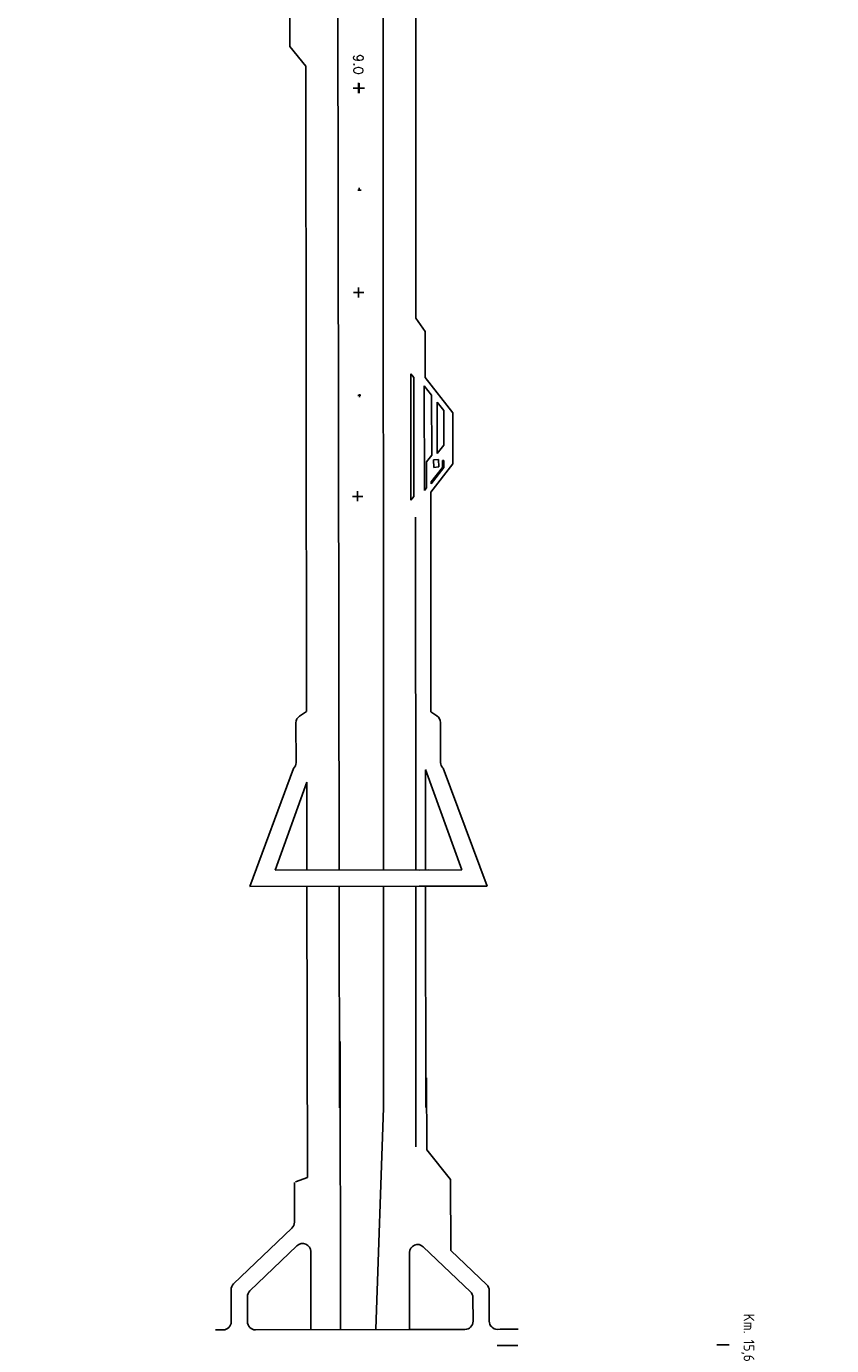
# Model space of a CAD drawing. Header units: metres. Extents: x 361 to 18396, y -7433 to 4904.
# Tile 12 of 30: x 6471 to 7718, y -866 to 1177. Entities that reach past the tile are written whole.
import ezdxf

# ---------------------------------------------------------------- set-up
doc = ezdxf.new("R2010")
doc.units = ezdxf.units.M
for name, color, linetype in [('ONDERGROND', 7, 'Continuous'), ('Tekenwerk', 7, 'Continuous'), ('VBL-XX-STROOIBASIS', 7, 'Continuous'), ('VMH-XX-LEIDEN1', 7, 'Continuous')]:
    doc.layers.add(name, color=color, linetype=linetype)
doc.styles.add('ISO', font='ISO.SHX')
doc.styles.add('SASBO', font='TXT.SHX')

msp = doc.modelspace()

# ---------------------------------------------------------------- linework, layer by layer
at = {"layer": 'ONDERGROND', "color": 7, "extrusion": (-0.0404948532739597, 0.01245106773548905, 0.999102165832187)}
for p, q in [((7073.862908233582, 1317.528662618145, 181985473.8726104), (7074.097327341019, 724.7383093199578, 181985481.2696177)), ((7023.354978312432, 1295.562449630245, 181985457.8452448), (7023.918489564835, -129.4068331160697, 181985475.6264176)), ((6986.181441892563, 1088.983661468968, 181985458.9129929), (6986.229068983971, 1073.212862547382, 181985459.111463)), ((6994.609535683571, 1080.856335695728, 181985459.3558788), (6978.327835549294, 1080.7988708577, 181985458.6966775)), ((6989.20525406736, 923.1386339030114, 181985461.1023552), (6984.437997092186, 923.1218104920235, 181985460.9093419)), ((6986.31744479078, 926.6097550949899, 181985460.9420505), (6986.430115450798, 922.1804564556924, 181985461.0018163)), ((6993.744103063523, 764.5273035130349, 181985463.2629755), (6977.462405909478, 764.4698416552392, 181985462.6037741)), ((6985.316012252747, 772.6546322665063, 181985462.8200896), (6985.363639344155, 756.8838273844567, 181985463.0185596)), ((7074.097330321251, 724.7383063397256, 181985467.0156525), (7088.476760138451, 704.1225557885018, 181985467.8553873)), ((7066.265396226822, 639.0254622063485, 181985467.7663899), (7070.991469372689, 633.015540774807, 181985468.0328406)), ((7070.991469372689, 633.015540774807, 181985468.0328406), (7071.082929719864, 449.0900253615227, 181985470.3286746)), ((7087.254999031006, 620.4635506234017, 181985468.8484479), (7087.33575438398, 458.0676024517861, 181985470.875541)), ((7087.254999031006, 620.4635506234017, 181985468.8484479), (7098.643840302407, 605.9809004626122, 181985469.4905382)), ((7088.586909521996, 632.8852331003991, 181985468.7476296), (7131.242508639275, 578.6421334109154, 181985471.1525056)), ((6989.035443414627, 605.6036477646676, 181985465.0526749), (6984.269709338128, 605.4798340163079, 181985464.8610569)), ((6986.811179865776, 607.297322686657, 181985464.9414158), (6986.923847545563, 602.8680240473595, 181985465.0011816)), ((7098.690114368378, 512.9259323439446, 181985470.6520887), (7098.643840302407, 605.9809004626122, 181985469.4905382)), ((7107.259489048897, 515.3079664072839, 181985470.9697304), (7107.219822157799, 595.0752293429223, 181985469.9740427)), ((7107.219822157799, 595.0752293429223, 181985469.9740427), (7117.50229691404, 581.9994931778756, 181985470.5537575)), ((7117.50229691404, 581.9994931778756, 181985470.5537575), (7117.528949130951, 528.4043198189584, 181985471.2227546)), ((7131.242511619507, 578.6421393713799, 181985471.1525058), (7131.281946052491, 499.3408983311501, 181985472.1423764)), ((7090.569416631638, 502.5698398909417, 181985470.452007), (7098.690114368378, 512.9259323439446, 181985470.6520887)), ((7107.259489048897, 515.3079664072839, 181985470.9697304), (7117.528949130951, 528.4043198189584, 181985471.2227546)), ((7090.569416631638, 502.5698398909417, 181985470.452007), (7090.589482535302, 462.2169887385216, 181985470.9557077)), ((7097.13859950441, 455.7988648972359, 181985471.3011366), (7131.281949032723, 499.3408923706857, 181985472.1423764)), ((7098.027581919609, 471.7025851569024, 181985471.1389711), (7115.500656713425, 493.985504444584, 181985471.5694815)), ((7098.029063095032, 468.7256669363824, 181985471.1761305), (7117.546249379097, 493.6153804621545, 181985471.6570044)), ((7115.495339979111, 504.6781813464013, 181985471.436011), (7115.500656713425, 493.985504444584, 181985471.5694815)), ((7117.540679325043, 504.8177426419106, 181985471.5171716), (7117.546249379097, 493.6153804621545, 181985471.6570044)), ((7098.029063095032, 468.7256669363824, 181985471.1761305), (7098.027581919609, 471.7025851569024, 181985471.1389711)), ((6983.695138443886, 457.2839831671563, 181985466.6846236), (6983.742762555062, 441.513181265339, 181985466.8830936)), ((7087.33575438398, 458.0676024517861, 181985470.875541), (7090.589482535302, 462.2169887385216, 181985470.9557077)), ((6992.123229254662, 449.1566544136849, 181985467.1275095), (6975.841529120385, 449.099189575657, 181985466.4683079)), ((7066.567985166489, 443.3322494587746, 181985470.2174334), (7071.082929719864, 449.0900253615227, 181985470.3286746)), ((7073.678485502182, 416.8157314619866, 181985468.0534016), (7073.894451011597, -129.304199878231, 181985474.8680422)), ((7023.928455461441, -154.6048904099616, 181985475.9408462), (7024.063963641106, -497.2666228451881, 181985480.2166771)), ((7073.904416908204, -154.5022601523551, 181985475.1824708), (7074.063960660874, -557.9396063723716, 181985480.216677)), ((7024.063963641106, -497.2666228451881, 181985480.2166771), (7012.201428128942, -840.0497069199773))]:
    msp.add_line(p, q, dxfattribs=at)
at = {"layer": 'ONDERGROND', "color": 7, "ltscale": 2, "extrusion": (-0.0404948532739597, 0.01245106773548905, 0.999102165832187)}
for p, q in [((6953.141118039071, 1294.234604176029, 181985455.0159376), (6955.342639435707, -129.5476639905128, 181985472.8487082)), ((6903.488665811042, 1114.850946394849, 181985457.8306536), (6904.962561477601, 116.2218576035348, 181985469.7694946)), ((7088.476760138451, 704.1225557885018, 181985467.8553873), (7088.586909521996, 632.8852331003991, 181985468.7476296)), ((7066.265396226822, 639.0254622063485, 181985467.7663899), (7066.567985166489, 443.3322494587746, 181985470.2174334)), ((7089.052001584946, 26.02636867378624, 181985476.3293114), (7089.292130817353, -129.2725885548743, 181985478.2744194)), ((6905.132184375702, 6.524062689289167, 181985471.1434515), (6905.342734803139, -129.6503419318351, 181985472.8490264)), ((6905.381704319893, -154.84833664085, 181985473.1646292), (6906.077898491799, -605.1071638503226, 181985478.8040883)), ((6955.381602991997, -154.7456557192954, 181985473.1643112), (6955.911658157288, -497.5460345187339, 181985477.4578614)), ((7089.33109139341, -154.4705773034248, 181985478.5900227), (7089.860726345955, -496.9968671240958, 181985482.8801398)), ((7090.802137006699, -450.7838333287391, 181985490.5057197), (7090.974844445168, -562.4836916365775, 181985491.9047523))]:
    msp.add_line(p, q, dxfattribs=at)
at = {"layer": 'ONDERGROND', "color": 7, "linetype": 'Continuous', "extrusion": (-0.0404948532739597, 0.01245106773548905, 0.999102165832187)}
for p, q in [((7109.343595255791, 506.3288395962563, 181985471.1661021), (7101.363025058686, 505.6875502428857, 181985470.8506317)), ((7101.363025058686, 505.6875502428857, 181985470.8506317), (7101.83391367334, 493.6067586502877, 181985471.0202711)), ((7101.83391367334, 493.6067586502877, 181985471.0202711), (7110.025660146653, 494.6978455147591, 181985471.3386955)), ((7110.025660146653, 494.6978455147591, 181985471.3386955), (7109.343595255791, 506.3288395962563, 181985471.1661021)), ((7117.540679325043, 504.8177426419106, 181985471.5171716), (7115.495339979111, 504.6781813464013, 181985471.436011))]:
    msp.add_line(p, q, dxfattribs=at)
at = {"layer": 'ONDERGROND', "color": 7}
msp.add_line((7097.138605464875, 115.7408153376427, 91432491.00789484), (7097.138602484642, 455.7988499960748, 91432491.00789475), dxfattribs=at)
at = {"layer": 'ONDERGROND', "color": 7, "ltscale": 2, "extrusion": (-0.04049485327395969, 0.01245106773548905, 0.999102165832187)}
for p, q in [((6894.083670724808, 109.0531533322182, 181985467.3923013), (6904.962558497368, 116.2218576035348, 181985467.7438983)), ((6888.413990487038, 98.50567930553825, 181985467.2939477), (6888.509289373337, 36.87470012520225, 181985468.0658709))]:
    msp.add_line(p, q, dxfattribs=at)
at = {"layer": 'ONDERGROND', "color": 7, "extrusion": (-0.04049485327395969, 0.01245106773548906, 0.999102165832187)}
for p, q in [((7106.703848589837, 109.4897871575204, 181985476.00462), (7097.138602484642, 115.7408242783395, 181985475.5390269)), ((7112.406105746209, 98.9656602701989, 181985476.3668942), (7112.501404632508, 37.3346810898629, 181985477.1388177)), ((7145.249013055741, -129.1576767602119, 181985480.5409897), (7079.206709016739, -129.2932981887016, 181985477.8659028)), ((7184.423173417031, -154.2753065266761, 181985482.4417892), (7079.245669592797, -154.4912928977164, 181985478.1815059))]:
    msp.add_line(p, q, dxfattribs=at)
at = {"layer": 'ONDERGROND', "color": 7, "ltscale": 2, "extrusion": (-0.04049485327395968, 0.01245106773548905, 0.999102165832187)}
msp.add_line((6884.626461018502, 27.75303476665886, 181985468.022172), (6817.180524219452, -155.0294632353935, 181985467.5663866), dxfattribs=at)
at = {"layer": 'ONDERGROND', "color": 7, "extrusion": (-0.04049485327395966, 0.01245106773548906, 0.999102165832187)}
for p, q in [((7089.02403806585, 26.10358351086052, 181985476.3272156), (7145.249013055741, -129.1576767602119, 181985480.5409895)), ((7116.412414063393, 28.22902255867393, 181985477.4108128), (7184.423173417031, -154.2753065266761, 181985482.4417892))]:
    msp.add_line(p, q, dxfattribs=at)
at = {"layer": 'ONDERGROND', "color": 7, "extrusion": (-0.04049485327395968, 0.01245106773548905, 0.999102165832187)}
for p, q in [((6905.13218139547, 6.524062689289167, 181985469.1178552), (6856.276760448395, -129.7511035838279, 181985468.8359802)), ((7090.974844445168, -562.4836916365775, 181985491.904752), (7127.997807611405, -608.5566604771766, 181985493.9795121)), ((6887.678493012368, -612.2196400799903, 181985484.2847203), (6906.077898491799, -605.1071608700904, 181985484.9418337)), ((7127.997807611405, -608.5566664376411, 181985493.979512), (7128.167299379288, -718.1702966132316, 181985495.3524146))]:
    msp.add_line(p, q, dxfattribs=at)
at = {"layer": 'ONDERGROND', "color": 7, "extrusion": (-0.04049485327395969, 0.01245106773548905, 0.999102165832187)}
for p, q in [((6856.276760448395, -129.7511035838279, 181985468.8359804), (7093.481157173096, -129.263984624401, 181985478.4440989)), ((6817.180524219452, -155.0294632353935, 181985467.5663866), (7093.520120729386, -154.4619793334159, 181985478.7597018)), ((6956.76552747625, -394.7214449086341, 181985484.3743854), (6957.455323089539, -840.832194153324, 181985489.9618906)), ((6885.912392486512, -612.7883279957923, 181985484.2202255), (6886.007688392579, -674.4193071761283, 181985484.9921487)), ((6791.828245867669, -770.1083028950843, 181985482.3674397), (6882.124865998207, -683.540975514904, 181985484.9484494)), ((6817.024216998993, -780.839016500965, 181985483.5223926), (6889.961049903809, -710.9145129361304, 181985485.6071961)), ((7158.798424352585, -782.1072811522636, 181985497.3907319), (7085.645816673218, -712.4827767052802, 181985493.5580869)), ((6911.257524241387, -719.9844712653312, 181985486.5834007), (6911.444530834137, -840.9266824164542, 181985488.098193)), ((7064.561487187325, -840.6122470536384, 181985494.3002951), (7064.377526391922, -721.6401482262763, 181985492.8101784)), ((7183.961052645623, -771.273147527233, 181985498.2755866), (7128.167299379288, -718.1702966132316, 181985495.352415)), ((6788.021729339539, -828.5811061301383, 181985482.9418596), (6787.945423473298, -779.2299682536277, 181985482.3237405)), ((6813.20102905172, -828.5293961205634, 181985483.9617641), (6813.14139162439, -789.9606878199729, 181985483.4786935)), ((7162.766025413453, -827.8115356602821, 181985498.1211215), (7162.709433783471, -791.212945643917, 181985497.662727)), ((7187.945325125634, -827.7598286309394, 181985499.1410255), (7187.872062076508, -780.3788149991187, 181985498.5475815)), ((6775.451562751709, -841.2059569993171, 181985482.5897092), (6763.798583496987, -841.2298882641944, 181985482.1176978)), ((6772.279075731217, -841.212471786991, 181985482.4612058), (6775.451562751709, -841.2059569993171, 181985482.5897092)), ((7064.561487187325, -840.6122470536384, 181985494.3002951), (6825.810159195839, -841.1025429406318, 181985484.6295173)), ((7150.195855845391, -840.4363835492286, 181985497.7689712), (7064.561487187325, -840.6122470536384, 181985494.3002951)), ((7200.554455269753, -840.3329724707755, 181985499.808779), (7232.921115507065, -840.2665043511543, 181985501.1198117)), ((7231.954435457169, -840.2684891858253, 181985501.080656), (7204.747218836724, -840.3243625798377, 181985499.9786096)), ((7199.920091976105, -865.5323500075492, 181985500.0971087), (7232.361973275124, -865.4657269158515, 181985501.4111883)), ((7228.864575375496, -865.472909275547, 181985501.2695237), (7199.920091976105, -865.5323500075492, 181985500.0971087))]:
    msp.add_line(p, q, dxfattribs=at)
at = {"layer": 'ONDERGROND', "color": 7, "ltscale": 2, "extrusion": (-0.04049485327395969, 0.01245106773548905, 0.999102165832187)}
msp.add_arc((-2122.345221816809, 7716523.938752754, 181821796.8045529), 12.6, 230.4490489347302, 287.1943632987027, dxfattribs=at)
at = {"layer": 'ONDERGROND', "color": 7, "extrusion": (-0.04049485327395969, 0.01245106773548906, 0.999102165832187)}
for centre, start, end in [((-2181.165394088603, 7716714.022266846, 181821796.8045528), 107.1943632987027, 163.9396793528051), ((-2129.733652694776, 7716756.316450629, 181821796.8045528), 287.1943632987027, 333.5273076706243)]:
    msp.add_arc(centre, 12.6, start, end, dxfattribs=at)
at = {"layer": 'ONDERGROND', "color": 7, "extrusion": (-0.04049485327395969, 0.01245106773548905, 0.999102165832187)}
for centre, start, end in [((-2056.01452948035, 7716518.085441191, 181821796.8045526), 60.86141828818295, 107.1943632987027), ((-1375.397507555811, 7716725.271066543, 181821804.9605656), 60.86141828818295, 107.1943632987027), ((-1339.265374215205, 7716762.830875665, 181821804.9605655), 107.1943632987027, 240.8614182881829), ((-1390.133375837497, 7716933.881089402, 181821804.9605653), 153.5273076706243, 287.1943632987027), ((-1253.845042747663, 7716686.359870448, 181821804.9605656), 240.8614182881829, 287.1943632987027), ((-1362.833588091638, 7717045.232651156, 181821804.9605656), 107.1943632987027, 153.5273076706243), ((-1250.993161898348, 7716713.621312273, 181821804.9605656), 240.8614182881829, 287.1943632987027), ((-1345.082757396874, 7717024.346591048, 181821804.9605654), 107.1943632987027, 153.5273076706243), ((-1199.246304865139, 7716676.876174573, 181821804.9605657), 17.19436449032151, 107.1943632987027), ((-1214.14525755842, 7716725.023675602, 181821804.9605653), 287.1943632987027, 17.19436449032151), ((-1310.117066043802, 7717035.166515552, 181821804.9605653), 17.19436449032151, 107.1943632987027), ((-1325.016018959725, 7717083.314007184, 181821804.9605655), 287.1943632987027, 17.19436449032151)]:
    msp.add_arc(centre, 12.6, start, end, dxfattribs=at)
at = {"layer": 'Tekenwerk', "color": 7}
for p, q in [((6985.056877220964, 1089.233868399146, 43976.57154227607), (6985.080135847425, 1073.461763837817, 43976.5715422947)), ((6993.479293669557, 1081.088611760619, 43976.5715422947), (6977.184172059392, 1081.064581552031, 43976.57154227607))]:
    msp.add_line(p, q, dxfattribs=at)
at = {"layer": 'VBL-XX-STROOIBASIS', "color": 7}
msp.add_line((7540.422581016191, -864.0956157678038, 181985494.5886248), (7559.482204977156, -864.0956157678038, 181985494.5886248), dxfattribs=at)
at = {"layer": 'VMH-XX-LEIDEN1', "color": 7}
for p, q in [((6879.024386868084, 1246.524977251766), (6879.024386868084, 1145.715957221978)), ((6879.024386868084, 1145.715957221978), (6903.488665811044, 1114.850946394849))]:
    msp.add_line(p, q, dxfattribs=at)

# ---------------------------------------------------------------- texts
at = {"layer": 'Tekenwerk', "color": 7, "style": 'SASBO'}
msp.add_text('9.0', height=14.86145232, rotation=270.0844928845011, dxfattribs=at).set_placement((6977.632016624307, 1133.826506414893, 43976.5715422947))
at = {"layer": 'VBL-XX-STROOIBASIS', "color": 7, "style": 'ISO'}
msp.add_text('Km. 15,6', height=16.61331321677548, rotation=270, dxfattribs=at).set_placement((7582.089906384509, -816.0556134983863, 181985494.5886248))

doc.saveas('drawing.dxf')
